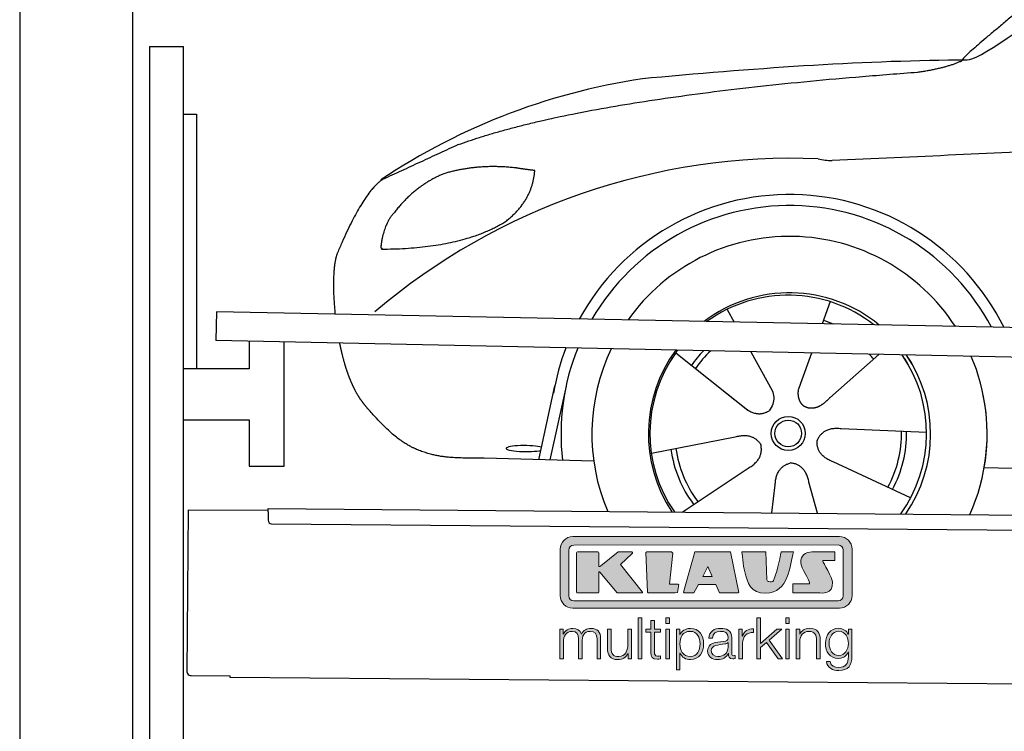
# Model space of a CAD drawing. Header units: millimetres. Extents: x -411 to 6777, y 0 to 6577.
# Tile 2 of 6: x 0 to 1744, y 4049 to 5310. Entities that reach past the tile are written whole.
import ezdxf

# ---------------------------------------------------------------- set-up
doc = ezdxf.new("R2010")
doc.units = ezdxf.units.MM
for name, color, linetype, lineweight in [('car', 10, 'Continuous', 25), ('Gebäude', 7, 'Continuous', 25), ('Logo', 7, 'Continuous', 25), ('Plattform', 7, 'Continuous', 25), ('Ständer hinten', 7, 'Continuous', 25)]:
    doc.layers.add(name, color=color, linetype=linetype, lineweight=lineweight)

# ---------------------------------------------------------------- blocks, each defined once
blk = doc.blocks.new('Car')
at = {"layer": 'car'}
for p, q in [((1391, 4823), (1377.1, 4783.4)), ((1208.8, 4807.6), (1221.6, 4785.1)), ((1118.5, 4729.5), (1238.1, 4636.6)), ((1251.2, 4732.9), (1289.7, 4664.6)), ((1358.9, 4731.6), (1339.9, 4677.7)), ((1478, 4730.2), (1391.9, 4652.7)), ((1339.9, 4677.7), (1336.2, 4667.3)), ((878, 4538.2), (905.2, 4669.2)), ((924.8, 4668.9), (897.5, 4537.9)), ((1200.6, 4665.7), (1247.2, 4629.5)), ((1564, 4592.7), (1412.7, 4597.7)), ((1076.9, 4551.5), (1225.2, 4581.8)), ((975, 4536.5), (780.7, 4540)), ((1536.8, 4476.5), (1399, 4539.2)), ((1132.3, 4447.8), (1248.5, 4526.5)), ((1666.6, 4531.7), (3715.6, 4497)), ((1372.2, 4447.9), (1356.5, 4502.5)), ((1291, 4447.8), (1296.7, 4497.4))]:
    blk.add_line(p, q, dxfattribs=at)
for radius in [30.1, 23.6]:
    blk.add_circle((1319, 4588.8), radius, dxfattribs=at)
for centre, radius, start, end in [((1228.1, 4105.6), 1122.3, 98.0395, 124.4377), ((1332.7, 3935.2), 1141.2, 88.2487, 130.916), ((1394, 5190.3), 117.4, 256.9855, 269.1884), ((1321.2, 4587.9), 424.2, 26.9197, 151.8432), ((1321.2, 4587.9), 404.6, 28.3768, 150.3862), ((1321.2, 4587.9), 350, 33.4585, 145.3045), ((1321.2, 4587.9), 250, 51.0494, 127.7135), ((1319, 4588.8), 245, 52.2371, 126.5259), ((1319, 4588.8), 209.6, 68.0621, 73.3995), ((1321.2, 4587.9), 424.2, 159.4632, 170.7471), ((1321.2, 4587.9), 404.6, 158.4572, 187.1619), ((1321.2, 4587.9), 350, 155.0104, 203.6179), ((1321.2, 4587.9), 350, 155.0104, 157.8717), ((1321.2, 4587.9), 250, 144.1237, 214.1037), ((1319, 4588.8), 245, 144.9266, 215.1376), ((1321.2, 4587.9), 250, 144.1237, 148.496), ((1319, 4588.8), 245, 143.5289, 148.0172), ((1319, 4588.8), 209.6, 136.2024, 145.3995), ((1319, 4588.8), 200.6, 133.7482, 145.5463), ((1319, 4588.8), 200.6, 41.6402, 44.9032), ((1319, 4588.8), 245, 30.7457, 35.1225), ((1319, 4588.8), 245, 324.9119, 35.1225), ((1321.2, 4587.9), 250, 30.267, 34.5277), ((1321.2, 4587.9), 250, 325.9458, 34.5277), ((1321.2, 4587.9), 350, 350.7505, 23.641), ((1321.2, 4587.9), 350, 336.4317, 11.924), ((1319, 4588.8), 200.6, 332.1152, 1.5463), ((1319, 4588.8), 209.6, 332.262, 1.3995), ((1319, 4588.8), 209.6, 188.262, 217.3995), ((1319, 4588.8), 200.6, 188.1152, 217.5463)]:
    blk.add_arc(centre, radius, start, end, dxfattribs=at)
blk.add_ellipse((853.3, 4557.6), major_axis=(33.6, 0), ratio=0.157274, start_param=0.513473, end_param=5.704241, dxfattribs=at)
for points, degree in [([(1630, 5253.6), (1665.7, 5250.2), (1965.7, 5501.8), (2143.2, 5612.4)], 3), ([(1926, 5507.4), (1845.5, 5446.2), (1743.9, 5361.8), (1615.5, 5255.4), (1621.4, 5253.5)], 4), ([(1071.1, 5216.9), (1267.2, 5236.7), (1452.3, 5251.4), (1630, 5253.6)], 3), ([(1542.4, 5231), (1595.4, 5239.3), (1621.2, 5252.5)], 2), ([(730, 5095.1), (965.8, 5183.8), (1542.4, 5231)], 2), ([(4701, 5187), (3824.4, 5207.4), (1392.3, 5072.9)], 2), ([(730, 5095.1), (596.3, 5031.9)], 1), ([(833.3, 5054.7), (765.6, 5061.8), (706.4, 5043.8)], 2), ([(706.4, 5043.8), (654.3, 5022.6), (616.7, 4972.3)], 2), ([(817, 4961.1), (862.7, 4998.5), (865.9, 5050.4)], 2), ([(865.9, 5050.4), (848.1, 5052.3), (833.3, 5054.7)], 2), ([(596.3, 5031.9), (561.9, 5008.8), (517.8, 4901.3)], 2), ([(616.7, 4972.3), (598.6, 4952.3), (594.3, 4911)], 2), ([(595.6, 4908.7), (740.3, 4910.6), (817, 4961.1)], 2), ([(517.8, 4901.3), (511.5, 4885.4), (509.7, 4856.9), (511, 4824.6), (514.7, 4792.7)], 4), ([(594.3, 4911), (597.6, 4910.9), (595.6, 4908.7)], 2), ([(1238.1, 4636.6), (1261.6, 4614.9), (1284.7, 4628.4)], 2), ([(1412.7, 4597.7), (1380.9, 4601.4), (1370.1, 4576.8)], 2), ([(1225.2, 4581.8), (1255.9, 4590.8), (1270.7, 4568.4)], 2), ([(1248.5, 4526.5), (1276.4, 4542.2), (1270.7, 4568.4)], 2), ([(1399, 4539.2), (1368.9, 4550), (1370.1, 4576.8)], 2), ([(1296.7, 4497.4), (1297.6, 4529.4), (1323.5, 4536.5)], 2), ([(1356.5, 4502.5), (1350.2, 4533.8), (1323.5, 4536.5)], 2)]:
    blk.add_open_spline(points, degree=degree, dxfattribs=at)
for points, degree, knots in [([(522.9, 4741.4), (523.8, 4737.2), (524.8, 4733), (525.7, 4728.9), (526.7, 4724.8), (530.4, 4710), (534.5, 4696.4), (539, 4684), (544, 4672.7)], 4, [0.4914944, 0.4914944, 0.4914944, 0.4914944, 0.4914944, 0.5422469, 0.5422469, 0.5422469, 0.5422469, 0.728655, 0.728655, 0.728655, 0.728655, 0.728655]), ([(543.6, 4673.4), (545.1, 4670.2), (546.5, 4667.1), (547.9, 4664.2), (549.4, 4661.3), (555.1, 4650.2), (561.2, 4640.9), (567.5, 4633), (574.1, 4625.6)], 4, [0.7288005, 0.7288005, 0.7288005, 0.7288005, 0.7288005, 0.7843928, 0.7843928, 0.7843928, 0.7843928, 1, 1, 1, 1, 1]), ([(1289.7, 4664.6), (1291.4, 4660.5), (1292.4, 4656.6), (1292.7, 4652.7), (1293.4, 4644.1), (1290.8, 4636), (1284.7, 4628.4)], 3, [0.2167758, 0.2167758, 0.2167758, 0.2167758, 0.4600873, 0.4600873, 0.4600873, 1, 1, 1, 1]), ([(1336.2, 4667.3), (1335.6, 4664.2), (1335.4, 4661.2), (1335.5, 4658.2), (1335.9, 4655.4), (1336.7, 4649.7), (1338.7, 4644.3), (1342.3, 4639.8), (1347.3, 4636.9)], 4, [0.3191838, 0.3191838, 0.3191838, 0.3191838, 0.3191838, 0.5438253, 0.5438253, 0.5438253, 0.5438253, 1, 1, 1, 1, 1]), ([(1391.9, 4652.7), (1391.9, 4652.7), (1391.9, 4652.7), (1391.9, 4652.7), (1391.9, 4652.7), (1382.9, 4642.9), (1372.3, 4632.8), (1358.1, 4630.3), (1347.3, 4636.9)], 4, [-0.000003, -0.000003, -0.000003, -0.000003, -0.000003, 0, 0, 0, 0, 1, 1, 1, 1, 1]), ([(780.7, 4540), (756.1, 4540.4), (700.4, 4536.3), (664.3, 4549.9), (620.4, 4574.6), (574.1, 4625.6)], 4, [0, 0, 0, 0, 0, 0.597866, 1, 1, 1, 1, 1])]:
    blk.add_open_spline(points, degree=degree, knots=knots, dxfattribs=at)
blk = doc.blocks.new('KLAUS')
at = {"layer": 'Logo'}
h = blk.add_hatch(color=8, dxfattribs=at)
h.dxf.hatch_style = 2
edge = h.paths.add_edge_path()
edge.add_spline(control_points=[(3.6, 29.09), (2.88, 29.09), (2.3, 28.51), (2.3, 27.8), (2.3, 27.8), (2.3, 16.11), (2.3, 16.11), (2.3, 15.39), (2.88, 14.81), (3.6, 14.81), (3.6, 14.81), (71.16, 14.81), (71.16, 14.81), (71.88, 14.81), (72.46, 15.39), (72.46, 16.11), (72.46, 16.11), (72.46, 27.8), (72.46, 27.8), (72.46, 28.51), (71.88, 29.09), (71.16, 29.09), (71.16, 29.09), (3.6, 29.09), (3.6, 29.09), (3.6, 29.09), (3.6, 29.09), (3.6, 29.09)], knot_values=[0, 0, 0, 0, 1, 1, 1, 2, 2, 2, 3, 3, 3, 4, 4, 4, 5, 5, 5, 6, 6, 6, 7, 7, 7, 8, 8, 8, 9, 9, 9, 9], degree=3, periodic=0)
edge = h.paths.add_edge_path()
edge.add_spline(control_points=[(3.35, 31.23), (3.35, 31.23), (71.47, 31.23), (71.47, 31.23), (73.26, 31.23), (74.71, 29.77), (74.71, 27.99), (74.71, 27.99), (74.71, 16.17), (74.71, 16.17), (74.71, 14.38), (73.26, 12.93), (71.47, 12.93), (71.47, 12.93), (3.35, 12.93), (3.35, 12.93), (1.56, 12.93), (0.11, 14.38), (0.11, 16.17), (0.11, 16.17), (0.11, 27.99), (0.11, 27.99), (0.11, 29.77), (1.56, 31.23), (3.35, 31.23), (3.35, 31.23), (3.35, 31.23), (3.35, 31.23)], knot_values=[0, 0, 0, 0, 1, 1, 1, 2, 2, 2, 3, 3, 3, 4, 4, 4, 5, 5, 5, 6, 6, 6, 7, 7, 7, 8, 8, 8, 9, 9, 9, 9], degree=3, periodic=0)
h = blk.add_hatch(color=8, dxfattribs=at)
h.dxf.hatch_style = 2
edge = h.paths.add_edge_path()
edge.add_spline(control_points=[(4.5, 27.33), (4.5, 27.33), (9.7, 27.33), (9.7, 27.33), (9.84, 27.33), (9.96, 27.22), (9.96, 27.08), (9.96, 27.08), (9.96, 23.69), (9.96, 23.69), (9.96, 23.69), (9.94, 23.64), (10.04, 23.59), (10.14, 23.53), (10.2, 23.57), (10.2, 23.57), (10.2, 23.57), (10.51, 23.75), (10.51, 23.75), (10.51, 23.75), (14.94, 27.33), (14.94, 27.33), (14.94, 27.33), (18.41, 27.33), (18.41, 27.33), (18.41, 27.33), (18.49, 27.33), (18.56, 27.2), (18.65, 27.04), (18.53, 26.91), (18.53, 26.91), (18.53, 26.91), (15.49, 24.11), (15.49, 24.11), (15.49, 24.11), (21.14, 17.06), (21.14, 17.06), (21.14, 17.06), (21.13, 16.91), (21.13, 16.91), (21.08, 16.84), (20.99, 16.82), (20.99, 16.82), (20.99, 16.82), (14.7, 16.82), (14.7, 16.82), (14.7, 16.82), (10.26, 22.17), (10.26, 22.17), (10.26, 22.17), (10.19, 22.24), (10.08, 22.21), (9.97, 22.18), (9.96, 22.11), (9.96, 22.11), (9.96, 22.11), (9.96, 17.08), (9.96, 17.08), (9.96, 16.94), (9.84, 16.82), (9.7, 16.82), (9.7, 16.82), (4.5, 16.82), (4.5, 16.82), (4.36, 16.82), (4.25, 16.94), (4.25, 17.08), (4.25, 17.08), (4.25, 27.08), (4.25, 27.08), (4.25, 27.22), (4.36, 27.33), (4.5, 27.33), (4.5, 27.33), (4.5, 27.33), (4.5, 27.33)], knot_values=[0, 0, 0, 0, 1, 1, 1, 2, 2, 2, 3, 3, 3, 4, 4, 4, 5, 5, 5, 6, 6, 6, 7, 7, 7, 8, 8, 8, 9, 9, 9, 10, 10, 10, 11, 11, 11, 12, 12, 12, 13, 13, 13, 14, 14, 14, 15, 15, 15, 16, 16, 16, 17, 17, 17, 18, 18, 18, 19, 19, 19, 20, 20, 20, 21, 21, 21, 22, 22, 22, 23, 23, 23, 24, 24, 24, 25, 25, 25, 25], degree=3, periodic=0)
h = blk.add_hatch(color=8, dxfattribs=at)
h.dxf.hatch_style = 2
h.paths.add_polyline_path([(22.42, 17.06), (21.97, 27.15), (22.24, 27.33), (28.55, 27.33), (28.86, 26.97), (28.01, 19.08), (30.26, 19.07), (30.44, 18.95), (30.08, 16.95), (29.49, 16.82), (22.6, 16.82)])
h = blk.add_hatch(color=8, dxfattribs=at)
h.paths.add_polyline_path([(36.52, 21.01), (38.93, 21.01), (37.87, 23.57)])
h.paths.add_polyline_path([(34.52, 27.33), (43.65, 27.33), (45.76, 16.94), (45.57, 16.82), (40.83, 16.82), (39.89, 18.95), (35.42, 18.95), (34.27, 16.82), (31.78, 16.82), (31.66, 17)])
h = blk.add_hatch(color=8, dxfattribs=at)
h.dxf.hatch_style = 2
edge = h.paths.add_edge_path()
edge.add_spline(control_points=[(52.69, 27.32), (52.69, 27.32), (52.88, 20.14), (52.88, 20.14), (53.01, 19.89), (53.2, 19.77), (53.43, 19.71), (53.91, 19.59), (54.43, 19.57), (54.64, 20.03), (55.23, 21.34), (56.27, 25.45), (56.6, 27.33), (56.6, 27.33), (59.77, 27.33), (59.77, 27.33), (58.77, 23.9), (58.56, 16.82), (52.63, 16.76), (48.72, 16.72), (48.01, 19.35), (47.27, 22.24), (46.89, 23.68), (46.54, 27.33), (46.54, 27.33), (46.54, 27.33), (52.69, 27.32), (52.69, 27.32), (52.69, 27.32), (52.69, 27.32), (52.69, 27.32)], knot_values=[0, 0, 0, 0, 1, 1, 1, 2, 2, 2, 3, 3, 3, 4, 4, 4, 5, 5, 5, 6, 6, 6, 7, 7, 7, 8, 8, 8, 9, 9, 9, 10, 10, 10, 10], degree=3, periodic=0)
h = blk.add_hatch(color=8, dxfattribs=at)
h.dxf.hatch_style = 2
edge = h.paths.add_edge_path()
edge.add_spline(control_points=[(64.46, 27.33), (64.46, 27.33), (70.31, 27.33), (70.31, 27.33), (70.31, 26.52), (70.31, 26.02), (70.31, 25.12), (70.31, 25.12), (67.3, 25.12), (67.3, 25.12), (67.24, 25.04), (67.25, 25.11), (67.25, 24.91), (67.25, 24.88), (69.73, 20.38), (69.73, 19.57), (69.73, 16.4), (67.22, 16.81), (65.9, 16.82), (65.9, 16.82), (59.59, 16.82), (59.59, 16.82), (59.59, 17.76), (59.59, 18.23), (59.59, 19.14), (59.59, 19.14), (63.75, 19.14), (63.75, 19.14), (63.82, 19.22), (63.81, 19.11), (63.81, 19.31), (63.81, 20.32), (61.58, 23.06), (61.58, 24.63), (61.58, 26.33), (62.83, 27.34), (64.46, 27.33), (64.46, 27.33), (64.46, 27.33), (64.46, 27.33)], knot_values=[0, 0, 0, 0, 1, 1, 1, 2, 2, 2, 3, 3, 3, 4, 4, 4, 5, 5, 5, 6, 6, 6, 7, 7, 7, 8, 8, 8, 9, 9, 9, 10, 10, 10, 11, 11, 11, 12, 12, 12, 13, 13, 13, 13], degree=3, periodic=0)
h = blk.add_hatch(color=30, dxfattribs=at)
h.dxf.hatch_style = 2
h.paths.add_polyline_path([(20.07, 0), (20.99, 0), (20.99, 10.45), (20.07, 10.45)])
h = blk.add_hatch(color=30, dxfattribs=at)
h.paths.add_polyline_path([(27.1, 0), (28.03, 0), (28.03, 7.55), (27.1, 7.55)])
h.paths.add_polyline_path([(27.1, 8.98), (28.03, 8.98), (28.03, 10.45), (27.1, 10.45)])
h = blk.add_hatch(color=30, dxfattribs=at)
h.dxf.hatch_style = 2
h.paths.add_polyline_path([(50.4, 0), (51.32, 0), (51.32, 2.87), (52.82, 4.11), (55.8, 0), (56.96, 0), (53.52, 4.76), (56.74, 7.55), (55.51, 7.55), (51.32, 3.89), (51.32, 10.45), (50.4, 10.45)])
h = blk.add_hatch(color=30, dxfattribs=at)
h.paths.add_polyline_path([(57.74, 0), (58.66, 0), (58.66, 7.55), (57.74, 7.55)])
h.paths.add_polyline_path([(57.74, 8.98), (58.66, 8.98), (58.66, 10.45), (57.74, 10.45)])
h = blk.add_hatch(color=30, dxfattribs=at)
h.dxf.hatch_style = 2
edge = h.paths.add_edge_path()
edge.add_spline(control_points=[(0, 0), (0, 0), (0.92, 0), (0.92, 0), (0.92, 0), (0.92, 4.22), (0.92, 4.22), (0.94, 5.8), (1.58, 7), (3.18, 7), (4.35, 7), (4.77, 6.15), (4.76, 5.12), (4.76, 5.12), (4.76, 0), (4.76, 0), (4.76, 0), (5.68, 0), (5.68, 0), (5.68, 0), (5.68, 4.27), (5.68, 4.27), (5.68, 5.68), (6.14, 7), (7.73, 7), (9.05, 7), (9.52, 6.32), (9.52, 5.08), (9.52, 5.08), (9.52, 0), (9.52, 0), (9.52, 0), (10.44, 0), (10.44, 0), (10.44, 0), (10.44, 5.12), (10.44, 5.12), (10.44, 6.91), (9.59, 7.77), (7.94, 7.77), (6.94, 7.77), (5.99, 7.29), (5.54, 6.3), (5.26, 7.29), (4.36, 7.77), (3.37, 7.77), (2.17, 7.77), (1.38, 7.19), (0.89, 6.28), (0.89, 6.28), (0.85, 6.28), (0.85, 6.28), (0.85, 6.28), (0.85, 7.55), (0.85, 7.55), (0.85, 7.55), (0, 7.55), (0, 7.55), (0, 7.55), (0, 0), (0, 0), (0, 0), (0, 0), (0, 0)], knot_values=[0, 0, 0, 0, 1, 1, 1, 2, 2, 2, 3, 3, 3, 4, 4, 4, 5, 5, 5, 6, 6, 6, 7, 7, 7, 8, 8, 8, 9, 9, 9, 10, 10, 10, 11, 11, 11, 12, 12, 12, 13, 13, 13, 14, 14, 14, 15, 15, 15, 16, 16, 16, 17, 17, 17, 18, 18, 18, 19, 19, 19, 20, 20, 20, 21, 21, 21, 21], degree=3, periodic=0)
h = blk.add_hatch(color=30, dxfattribs=at)
h.dxf.hatch_style = 2
edge = h.paths.add_edge_path()
edge.add_spline(control_points=[(18.31, 7.55), (18.31, 7.55), (17.39, 7.55), (17.39, 7.55), (17.39, 7.55), (17.39, 3.59), (17.39, 3.59), (17.39, 2.05), (16.7, 0.56), (15.12, 0.56), (13.66, 0.56), (13.15, 1.27), (13.1, 2.64), (13.1, 2.64), (13.1, 7.55), (13.1, 7.55), (13.1, 7.55), (12.18, 7.55), (12.18, 7.55), (12.18, 7.55), (12.18, 2.65), (12.18, 2.65), (12.18, 0.89), (12.93, -0.22), (14.83, -0.22), (15.96, -0.22), (16.95, 0.35), (17.44, 1.36), (17.44, 1.36), (17.47, 1.36), (17.47, 1.36), (17.47, 1.36), (17.47, 0), (17.47, 0), (17.47, 0), (18.31, 0), (18.31, 0), (18.31, 0), (18.31, 7.55), (18.31, 7.55), (18.31, 7.55), (18.31, 7.55), (18.31, 7.55)], knot_values=[0, 0, 0, 0, 1, 1, 1, 2, 2, 2, 3, 3, 3, 4, 4, 4, 5, 5, 5, 6, 6, 6, 7, 7, 7, 8, 8, 8, 9, 9, 9, 10, 10, 10, 11, 11, 11, 12, 12, 12, 13, 13, 13, 14, 14, 14, 14], degree=3, periodic=0)
h = blk.add_hatch(color=30, dxfattribs=at)
h.dxf.hatch_style = 2
edge = h.paths.add_edge_path()
edge.add_spline(control_points=[(24.22, 9.82), (24.22, 9.82), (23.3, 9.82), (23.3, 9.82), (23.3, 9.82), (23.3, 7.55), (23.3, 7.55), (23.3, 7.55), (21.98, 7.55), (21.98, 7.55), (21.98, 7.55), (21.98, 6.78), (21.98, 6.78), (21.98, 6.78), (23.3, 6.78), (23.3, 6.78), (23.3, 6.78), (23.3, 1.61), (23.3, 1.61), (23.28, 0.32), (23.71, -0.09), (24.94, -0.09), (25.22, -0.09), (25.48, -0.06), (25.76, -0.06), (25.76, -0.06), (25.76, 0.73), (25.76, 0.73), (25.5, 0.7), (25.23, 0.69), (24.97, 0.69), (24.31, 0.73), (24.22, 1.08), (24.22, 1.68), (24.22, 1.68), (24.22, 6.78), (24.22, 6.78), (24.22, 6.78), (25.76, 6.78), (25.76, 6.78), (25.76, 6.78), (25.76, 7.55), (25.76, 7.55), (25.76, 7.55), (24.22, 7.55), (24.22, 7.55), (24.22, 7.55), (24.22, 9.82), (24.22, 9.82), (24.22, 9.82), (24.22, 9.82), (24.22, 9.82)], knot_values=[0, 0, 0, 0, 1, 1, 1, 2, 2, 2, 3, 3, 3, 4, 4, 4, 5, 5, 5, 6, 6, 6, 7, 7, 7, 8, 8, 8, 9, 9, 9, 10, 10, 10, 11, 11, 11, 12, 12, 12, 13, 13, 13, 14, 14, 14, 15, 15, 15, 16, 16, 16, 17, 17, 17, 17], degree=3, periodic=0)
h = blk.add_hatch(color=30, dxfattribs=at)
edge = h.paths.add_edge_path()
edge.add_spline(control_points=[(35.84, 3.78), (35.84, 2.21), (35.12, 0.56), (33.37, 0.56), (31.4, 0.56), (30.72, 2.21), (30.72, 3.78), (30.72, 5.49), (31.33, 7), (33.37, 7), (35.12, 7), (35.84, 5.34), (35.84, 3.78), (35.84, 3.78), (35.84, 3.78), (35.84, 3.78)], knot_values=[0, 0, 0, 0, 1, 1, 1, 2, 2, 2, 3, 3, 3, 4, 4, 4, 5, 5, 5, 5], degree=3, periodic=0)
edge = h.paths.add_edge_path()
edge.add_spline(control_points=[(29.79, -2.8), (29.79, -2.8), (30.72, -2.8), (30.72, -2.8), (30.72, -2.8), (30.72, 1.43), (30.72, 1.43), (30.72, 1.43), (30.74, 1.43), (30.74, 1.43), (31.14, 0.35), (32.24, -0.22), (33.37, -0.22), (35.66, -0.22), (36.76, 1.64), (36.76, 3.78), (36.76, 5.91), (35.66, 7.77), (33.37, 7.77), (32.15, 7.77), (31.1, 7.14), (30.67, 6.12), (30.67, 6.12), (30.64, 6.12), (30.64, 6.12), (30.64, 6.12), (30.64, 7.55), (30.64, 7.55), (30.64, 7.55), (29.79, 7.55), (29.79, 7.55), (29.79, 7.55), (29.79, -2.8), (29.79, -2.8), (29.79, -2.8), (29.79, -2.8), (29.79, -2.8)], knot_values=[0, 0, 0, 0, 1, 1, 1, 2, 2, 2, 3, 3, 3, 4, 4, 4, 5, 5, 5, 6, 6, 6, 7, 7, 7, 8, 8, 8, 9, 9, 9, 10, 10, 10, 11, 11, 11, 12, 12, 12, 12], degree=3, periodic=0)
h = blk.add_hatch(color=30, dxfattribs=at)
edge = h.paths.add_edge_path()
edge.add_spline(control_points=[(43.03, 2.93), (43.04, 1.45), (41.8, 0.56), (40.39, 0.56), (39.53, 0.56), (38.71, 1.13), (38.71, 2.05), (38.71, 3.53), (40.66, 3.51), (42.22, 3.79), (42.47, 3.84), (42.88, 3.91), (43, 4.13), (43, 4.13), (43.03, 4.13), (43.03, 4.13), (43.03, 4.13), (43.03, 2.93), (43.03, 2.93), (43.03, 2.93), (43.03, 2.93), (43.03, 2.93)], knot_values=[0, 0, 0, 0, 1, 1, 1, 2, 2, 2, 3, 3, 3, 4, 4, 4, 5, 5, 5, 6, 6, 6, 7, 7, 7, 7], degree=3, periodic=0)
edge = h.paths.add_edge_path()
edge.add_spline(control_points=[(39.03, 5.24), (39.06, 6.47), (39.91, 7), (41.05, 7), (42.14, 7), (43.03, 6.69), (43.03, 5.45), (43.03, 4.61), (42.6, 4.51), (41.84, 4.42), (39.85, 4.19), (37.79, 4.11), (37.79, 1.99), (37.79, 0.47), (38.93, -0.22), (40.32, -0.22), (41.77, -0.22), (42.43, 0.34), (43.07, 1.32), (43.07, 1.32), (43.1, 1.32), (43.1, 1.32), (43.1, 0.53), (43.25, 0), (44.19, 0), (44.43, 0), (44.58, 0.01), (44.79, 0.06), (44.79, 0.06), (44.79, 0.83), (44.79, 0.83), (44.71, 0.81), (44.6, 0.78), (44.49, 0.78), (44.13, 0.78), (43.95, 0.98), (43.95, 1.33), (43.95, 1.33), (43.95, 5.34), (43.95, 5.34), (43.95, 7.36), (42.5, 7.77), (41.17, 7.77), (39.44, 7.77), (38.2, 7.01), (38.11, 5.24), (38.11, 5.24), (39.03, 5.24), (39.03, 5.24), (39.03, 5.24), (39.03, 5.24), (39.03, 5.24)], knot_values=[0, 0, 0, 0, 1, 1, 1, 2, 2, 2, 3, 3, 3, 4, 4, 4, 5, 5, 5, 6, 6, 6, 7, 7, 7, 8, 8, 8, 9, 9, 9, 10, 10, 10, 11, 11, 11, 12, 12, 12, 13, 13, 13, 14, 14, 14, 15, 15, 15, 16, 16, 16, 17, 17, 17, 17], degree=3, periodic=0)
h = blk.add_hatch(color=30, dxfattribs=at)
h.dxf.hatch_style = 2
edge = h.paths.add_edge_path()
edge.add_spline(control_points=[(45.79, 0), (45.79, 0), (46.71, 0), (46.71, 0), (46.71, 0), (46.71, 4.03), (46.71, 4.03), (46.71, 5.59), (47.85, 6.82), (49.52, 6.73), (49.52, 6.73), (49.52, 7.66), (49.52, 7.66), (48.16, 7.72), (47.14, 7), (46.67, 5.78), (46.67, 5.78), (46.64, 5.78), (46.64, 5.78), (46.64, 5.78), (46.64, 7.55), (46.64, 7.55), (46.64, 7.55), (45.79, 7.55), (45.79, 7.55), (45.79, 7.55), (45.79, 0), (45.79, 0), (45.79, 0), (45.79, 0), (45.79, 0)], knot_values=[0, 0, 0, 0, 1, 1, 1, 2, 2, 2, 3, 3, 3, 4, 4, 4, 5, 5, 5, 6, 6, 6, 7, 7, 7, 8, 8, 8, 9, 9, 9, 10, 10, 10, 10], degree=3, periodic=0)
h = blk.add_hatch(color=30, dxfattribs=at)
h.dxf.hatch_style = 2
edge = h.paths.add_edge_path()
edge.add_spline(control_points=[(60.41, 0), (60.41, 0), (61.33, 0), (61.33, 0), (61.33, 0), (61.33, 4.41), (61.33, 4.41), (61.36, 5.89), (62.24, 7), (63.7, 7), (65.2, 7), (65.62, 6.02), (65.62, 4.71), (65.62, 4.71), (65.62, 0), (65.62, 0), (65.62, 0), (66.54, 0), (66.54, 0), (66.54, 0), (66.54, 4.86), (66.54, 4.86), (66.54, 6.66), (65.9, 7.77), (63.78, 7.77), (62.71, 7.77), (61.7, 7.16), (61.36, 6.25), (61.36, 6.25), (61.33, 6.25), (61.33, 6.25), (61.33, 6.25), (61.33, 7.55), (61.33, 7.55), (61.33, 7.55), (60.41, 7.55), (60.41, 7.55), (60.41, 7.55), (60.41, 0), (60.41, 0), (60.41, 0), (60.41, 0), (60.41, 0)], knot_values=[0, 0, 0, 0, 1, 1, 1, 2, 2, 2, 3, 3, 3, 4, 4, 4, 5, 5, 5, 6, 6, 6, 7, 7, 7, 8, 8, 8, 9, 9, 9, 10, 10, 10, 11, 11, 11, 12, 12, 12, 13, 13, 13, 14, 14, 14, 14], degree=3, periodic=0)
h = blk.add_hatch(color=30, dxfattribs=at)
edge = h.paths.add_edge_path()
edge.add_spline(control_points=[(71.32, 0.86), (69.62, 0.86), (68.83, 2.34), (68.83, 3.86), (68.83, 5.43), (69.56, 7), (71.32, 7), (73.06, 7), (73.75, 5.34), (73.75, 3.86), (73.75, 2.33), (72.91, 0.86), (71.32, 0.86), (71.32, 0.86), (71.32, 0.86), (71.32, 0.86)], knot_values=[0, 0, 0, 0, 1, 1, 1, 2, 2, 2, 3, 3, 3, 4, 4, 4, 5, 5, 5, 5], degree=3, periodic=0)
edge = h.paths.add_edge_path()
edge.add_spline(control_points=[(74.67, 7.55), (74.67, 7.55), (73.75, 7.55), (73.75, 7.55), (73.75, 7.55), (73.75, 6.25), (73.75, 6.25), (73.75, 6.25), (73.72, 6.25), (73.72, 6.25), (73.35, 7.09), (72.41, 7.77), (71.32, 7.77), (69.13, 7.77), (67.9, 6.05), (67.9, 3.97), (67.9, 1.82), (68.9, 0.09), (71.32, 0.09), (72.4, 0.09), (73.29, 0.72), (73.72, 1.64), (73.72, 1.64), (73.75, 1.64), (73.75, 1.64), (73.75, 1.64), (73.75, 0.61), (73.75, 0.61), (73.75, -1.23), (73.01, -2.24), (71.32, -2.24), (70.29, -2.24), (69.31, -1.85), (69.1, -0.73), (69.1, -0.73), (68.18, -0.73), (68.18, -0.73), (68.31, -2.34), (69.81, -3.02), (71.32, -3.02), (73.79, -3.02), (74.65, -1.64), (74.67, 0.61), (74.67, 0.61), (74.67, 7.55), (74.67, 7.55), (74.67, 7.55), (74.67, 7.55), (74.67, 7.55)], knot_values=[0, 0, 0, 0, 1, 1, 1, 2, 2, 2, 3, 3, 3, 4, 4, 4, 5, 5, 5, 6, 6, 6, 7, 7, 7, 8, 8, 8, 9, 9, 9, 10, 10, 10, 11, 11, 11, 12, 12, 12, 13, 13, 13, 14, 14, 14, 15, 15, 15, 16, 16, 16, 16], degree=3, periodic=0)
at = {"layer": 'Logo', "lineweight": 0}
for points in [[(22.42, 17.06), (21.97, 27.15), (22.24, 27.33), (28.55, 27.33), (28.86, 26.97), (28.01, 19.08), (30.26, 19.07), (30.44, 18.95), (30.08, 16.95), (29.49, 16.82), (22.6, 16.82), (22.42, 17.06), (22.42, 17.06)], [(34.52, 27.33), (43.65, 27.33), (45.76, 16.94), (45.57, 16.82), (40.83, 16.82), (39.89, 18.95), (35.42, 18.95), (34.27, 16.82), (31.78, 16.82), (31.66, 17), (34.52, 27.33), (34.52, 27.33)], [(36.52, 21.01), (38.93, 21.01), (37.87, 23.57), (36.52, 21.01), (36.52, 21.01)], [(20.07, 0), (20.99, 0), (20.99, 10.45), (20.07, 10.45), (20.07, 0), (20.07, 0)], [(27.1, 8.98), (28.03, 8.98), (28.03, 10.45), (27.1, 10.45), (27.1, 8.98), (27.1, 8.98)], [(50.4, 0), (51.32, 0), (51.32, 2.87), (52.82, 4.11), (55.8, 0), (56.96, 0), (53.52, 4.76), (56.74, 7.55), (55.51, 7.55), (51.32, 3.89), (51.32, 10.45), (50.4, 10.45), (50.4, 0), (50.4, 0)], [(57.74, 8.98), (58.66, 8.98), (58.66, 10.45), (57.74, 10.45), (57.74, 8.98), (57.74, 8.98)], [(27.1, 0), (28.03, 0), (28.03, 7.55), (27.1, 7.55), (27.1, 0), (27.1, 0)], [(57.74, 0), (58.66, 0), (58.66, 7.55), (57.74, 7.55), (57.74, 0), (57.74, 0)]]:
    blk.add_lwpolyline(points, dxfattribs=at)
for points, knots in [([(3.35, 31.23), (3.35, 31.23), (71.47, 31.23), (71.47, 31.23), (73.26, 31.23), (74.71, 29.77), (74.71, 27.99), (74.71, 27.99), (74.71, 16.17), (74.71, 16.17), (74.71, 14.38), (73.26, 12.93), (71.47, 12.93), (71.47, 12.93), (3.35, 12.93), (3.35, 12.93), (1.56, 12.93), (0.11, 14.38), (0.11, 16.17), (0.11, 16.17), (0.11, 27.99), (0.11, 27.99), (0.11, 29.77), (1.56, 31.23), (3.35, 31.23), (3.35, 31.23), (3.35, 31.23), (3.35, 31.23)], [0, 0, 0, 0, 1, 1, 1, 2, 2, 2, 3, 3, 3, 4, 4, 4, 5, 5, 5, 6, 6, 6, 7, 7, 7, 8, 8, 8, 9, 9, 9, 9]), ([(3.6, 29.09), (2.88, 29.09), (2.3, 28.51), (2.3, 27.8), (2.3, 27.8), (2.3, 16.11), (2.3, 16.11), (2.3, 15.39), (2.88, 14.81), (3.6, 14.81), (3.6, 14.81), (71.16, 14.81), (71.16, 14.81), (71.88, 14.81), (72.46, 15.39), (72.46, 16.11), (72.46, 16.11), (72.46, 27.8), (72.46, 27.8), (72.46, 28.51), (71.88, 29.09), (71.16, 29.09), (71.16, 29.09), (3.6, 29.09), (3.6, 29.09), (3.6, 29.09), (3.6, 29.09), (3.6, 29.09)], [0, 0, 0, 0, 1, 1, 1, 2, 2, 2, 3, 3, 3, 4, 4, 4, 5, 5, 5, 6, 6, 6, 7, 7, 7, 8, 8, 8, 9, 9, 9, 9]), ([(4.5, 27.33), (4.5, 27.33), (9.7, 27.33), (9.7, 27.33), (9.84, 27.33), (9.96, 27.22), (9.96, 27.08), (9.96, 27.08), (9.96, 23.69), (9.96, 23.69), (9.96, 23.69), (9.94, 23.64), (10.04, 23.59), (10.14, 23.53), (10.2, 23.57), (10.2, 23.57), (10.2, 23.57), (10.51, 23.75), (10.51, 23.75), (10.51, 23.75), (14.94, 27.33), (14.94, 27.33), (14.94, 27.33), (18.41, 27.33), (18.41, 27.33), (18.41, 27.33), (18.49, 27.33), (18.56, 27.2), (18.65, 27.04), (18.53, 26.91), (18.53, 26.91), (18.53, 26.91), (15.49, 24.11), (15.49, 24.11), (15.49, 24.11), (21.14, 17.06), (21.14, 17.06), (21.14, 17.06), (21.13, 16.91), (21.13, 16.91), (21.08, 16.84), (20.99, 16.82), (20.99, 16.82), (20.99, 16.82), (14.7, 16.82), (14.7, 16.82), (14.7, 16.82), (10.26, 22.17), (10.26, 22.17), (10.26, 22.17), (10.19, 22.24), (10.08, 22.21), (9.97, 22.18), (9.96, 22.11), (9.96, 22.11), (9.96, 22.11), (9.96, 17.08), (9.96, 17.08), (9.96, 16.94), (9.84, 16.82), (9.7, 16.82), (9.7, 16.82), (4.5, 16.82), (4.5, 16.82), (4.36, 16.82), (4.25, 16.94), (4.25, 17.08), (4.25, 17.08), (4.25, 27.08), (4.25, 27.08), (4.25, 27.22), (4.36, 27.33), (4.5, 27.33), (4.5, 27.33), (4.5, 27.33), (4.5, 27.33)], [0, 0, 0, 0, 1, 1, 1, 2, 2, 2, 3, 3, 3, 4, 4, 4, 5, 5, 5, 6, 6, 6, 7, 7, 7, 8, 8, 8, 9, 9, 9, 10, 10, 10, 11, 11, 11, 12, 12, 12, 13, 13, 13, 14, 14, 14, 15, 15, 15, 16, 16, 16, 17, 17, 17, 18, 18, 18, 19, 19, 19, 20, 20, 20, 21, 21, 21, 22, 22, 22, 23, 23, 23, 24, 24, 24, 25, 25, 25, 25]), ([(52.69, 27.32), (52.69, 27.32), (52.88, 20.14), (52.88, 20.14), (53.01, 19.89), (53.2, 19.77), (53.43, 19.71), (53.91, 19.59), (54.43, 19.57), (54.64, 20.03), (55.23, 21.34), (56.27, 25.45), (56.6, 27.33), (56.6, 27.33), (59.77, 27.33), (59.77, 27.33), (58.77, 23.9), (58.56, 16.82), (52.63, 16.76), (48.72, 16.72), (48.01, 19.35), (47.27, 22.24), (46.89, 23.68), (46.54, 27.33), (46.54, 27.33), (46.54, 27.33), (52.69, 27.32), (52.69, 27.32), (52.69, 27.32), (52.69, 27.32), (52.69, 27.32)], [0, 0, 0, 0, 1, 1, 1, 2, 2, 2, 3, 3, 3, 4, 4, 4, 5, 5, 5, 6, 6, 6, 7, 7, 7, 8, 8, 8, 9, 9, 9, 10, 10, 10, 10]), ([(64.46, 27.33), (64.46, 27.33), (70.31, 27.33), (70.31, 27.33), (70.31, 26.52), (70.31, 26.02), (70.31, 25.12), (70.31, 25.12), (67.3, 25.12), (67.3, 25.12), (67.24, 25.04), (67.25, 25.11), (67.25, 24.91), (67.25, 24.88), (69.73, 20.38), (69.73, 19.57), (69.73, 16.4), (67.22, 16.81), (65.9, 16.82), (65.9, 16.82), (59.59, 16.82), (59.59, 16.82), (59.59, 17.76), (59.59, 18.23), (59.59, 19.14), (59.59, 19.14), (63.75, 19.14), (63.75, 19.14), (63.82, 19.22), (63.81, 19.11), (63.81, 19.31), (63.81, 20.32), (61.58, 23.06), (61.58, 24.63), (61.58, 26.33), (62.83, 27.34), (64.46, 27.33), (64.46, 27.33), (64.46, 27.33), (64.46, 27.33)], [0, 0, 0, 0, 1, 1, 1, 2, 2, 2, 3, 3, 3, 4, 4, 4, 5, 5, 5, 6, 6, 6, 7, 7, 7, 8, 8, 8, 9, 9, 9, 10, 10, 10, 11, 11, 11, 12, 12, 12, 13, 13, 13, 13]), ([(0, 0), (0, 0), (0.92, 0), (0.92, 0), (0.92, 0), (0.92, 4.22), (0.92, 4.22), (0.94, 5.8), (1.58, 7), (3.18, 7), (4.35, 7), (4.77, 6.15), (4.76, 5.12), (4.76, 5.12), (4.76, 0), (4.76, 0), (4.76, 0), (5.68, 0), (5.68, 0), (5.68, 0), (5.68, 4.27), (5.68, 4.27), (5.68, 5.68), (6.14, 7), (7.73, 7), (9.05, 7), (9.52, 6.32), (9.52, 5.08), (9.52, 5.08), (9.52, 0), (9.52, 0), (9.52, 0), (10.44, 0), (10.44, 0), (10.44, 0), (10.44, 5.12), (10.44, 5.12), (10.44, 6.91), (9.59, 7.77), (7.94, 7.77), (6.94, 7.77), (5.99, 7.29), (5.54, 6.3), (5.26, 7.29), (4.36, 7.77), (3.37, 7.77), (2.17, 7.77), (1.38, 7.19), (0.89, 6.28), (0.89, 6.28), (0.85, 6.28), (0.85, 6.28), (0.85, 6.28), (0.85, 7.55), (0.85, 7.55), (0.85, 7.55), (0, 7.55), (0, 7.55), (0, 7.55), (0, 0), (0, 0), (0, 0), (0, 0), (0, 0)], [0, 0, 0, 0, 1, 1, 1, 2, 2, 2, 3, 3, 3, 4, 4, 4, 5, 5, 5, 6, 6, 6, 7, 7, 7, 8, 8, 8, 9, 9, 9, 10, 10, 10, 11, 11, 11, 12, 12, 12, 13, 13, 13, 14, 14, 14, 15, 15, 15, 16, 16, 16, 17, 17, 17, 18, 18, 18, 19, 19, 19, 20, 20, 20, 21, 21, 21, 21]), ([(18.31, 7.55), (18.31, 7.55), (17.39, 7.55), (17.39, 7.55), (17.39, 7.55), (17.39, 3.59), (17.39, 3.59), (17.39, 2.05), (16.7, 0.56), (15.12, 0.56), (13.66, 0.56), (13.15, 1.27), (13.1, 2.64), (13.1, 2.64), (13.1, 7.55), (13.1, 7.55), (13.1, 7.55), (12.18, 7.55), (12.18, 7.55), (12.18, 7.55), (12.18, 2.65), (12.18, 2.65), (12.18, 0.89), (12.93, -0.22), (14.83, -0.22), (15.96, -0.22), (16.95, 0.35), (17.44, 1.36), (17.44, 1.36), (17.47, 1.36), (17.47, 1.36), (17.47, 1.36), (17.47, 0), (17.47, 0), (17.47, 0), (18.31, 0), (18.31, 0), (18.31, 0), (18.31, 7.55), (18.31, 7.55), (18.31, 7.55), (18.31, 7.55), (18.31, 7.55)], [0, 0, 0, 0, 1, 1, 1, 2, 2, 2, 3, 3, 3, 4, 4, 4, 5, 5, 5, 6, 6, 6, 7, 7, 7, 8, 8, 8, 9, 9, 9, 10, 10, 10, 11, 11, 11, 12, 12, 12, 13, 13, 13, 14, 14, 14, 14]), ([(24.22, 9.82), (24.22, 9.82), (23.3, 9.82), (23.3, 9.82), (23.3, 9.82), (23.3, 7.55), (23.3, 7.55), (23.3, 7.55), (21.98, 7.55), (21.98, 7.55), (21.98, 7.55), (21.98, 6.78), (21.98, 6.78), (21.98, 6.78), (23.3, 6.78), (23.3, 6.78), (23.3, 6.78), (23.3, 1.61), (23.3, 1.61), (23.28, 0.32), (23.71, -0.09), (24.94, -0.09), (25.22, -0.09), (25.48, -0.06), (25.76, -0.06), (25.76, -0.06), (25.76, 0.73), (25.76, 0.73), (25.5, 0.7), (25.23, 0.69), (24.97, 0.69), (24.31, 0.73), (24.22, 1.08), (24.22, 1.68), (24.22, 1.68), (24.22, 6.78), (24.22, 6.78), (24.22, 6.78), (25.76, 6.78), (25.76, 6.78), (25.76, 6.78), (25.76, 7.55), (25.76, 7.55), (25.76, 7.55), (24.22, 7.55), (24.22, 7.55), (24.22, 7.55), (24.22, 9.82), (24.22, 9.82), (24.22, 9.82), (24.22, 9.82), (24.22, 9.82)], [0, 0, 0, 0, 1, 1, 1, 2, 2, 2, 3, 3, 3, 4, 4, 4, 5, 5, 5, 6, 6, 6, 7, 7, 7, 8, 8, 8, 9, 9, 9, 10, 10, 10, 11, 11, 11, 12, 12, 12, 13, 13, 13, 14, 14, 14, 15, 15, 15, 16, 16, 16, 17, 17, 17, 17]), ([(29.79, -2.8), (29.79, -2.8), (30.72, -2.8), (30.72, -2.8), (30.72, -2.8), (30.72, 1.43), (30.72, 1.43), (30.72, 1.43), (30.74, 1.43), (30.74, 1.43), (31.14, 0.35), (32.24, -0.22), (33.37, -0.22), (35.66, -0.22), (36.76, 1.64), (36.76, 3.78), (36.76, 5.91), (35.66, 7.77), (33.37, 7.77), (32.15, 7.77), (31.1, 7.14), (30.67, 6.12), (30.67, 6.12), (30.64, 6.12), (30.64, 6.12), (30.64, 6.12), (30.64, 7.55), (30.64, 7.55), (30.64, 7.55), (29.79, 7.55), (29.79, 7.55), (29.79, 7.55), (29.79, -2.8), (29.79, -2.8), (29.79, -2.8), (29.79, -2.8), (29.79, -2.8)], [0, 0, 0, 0, 1, 1, 1, 2, 2, 2, 3, 3, 3, 4, 4, 4, 5, 5, 5, 6, 6, 6, 7, 7, 7, 8, 8, 8, 9, 9, 9, 10, 10, 10, 11, 11, 11, 12, 12, 12, 12]), ([(39.03, 5.24), (39.06, 6.47), (39.91, 7), (41.05, 7), (42.14, 7), (43.03, 6.69), (43.03, 5.45), (43.03, 4.61), (42.6, 4.51), (41.84, 4.42), (39.85, 4.19), (37.79, 4.11), (37.79, 1.99), (37.79, 0.47), (38.93, -0.22), (40.32, -0.22), (41.77, -0.22), (42.43, 0.34), (43.07, 1.32), (43.07, 1.32), (43.1, 1.32), (43.1, 1.32), (43.1, 0.53), (43.25, 0), (44.19, 0), (44.43, 0), (44.58, 0.01), (44.79, 0.06), (44.79, 0.06), (44.79, 0.83), (44.79, 0.83), (44.71, 0.81), (44.6, 0.78), (44.49, 0.78), (44.13, 0.78), (43.95, 0.98), (43.95, 1.33), (43.95, 1.33), (43.95, 5.34), (43.95, 5.34), (43.95, 7.36), (42.5, 7.77), (41.17, 7.77), (39.44, 7.77), (38.2, 7.01), (38.11, 5.24), (38.11, 5.24), (39.03, 5.24), (39.03, 5.24), (39.03, 5.24), (39.03, 5.24), (39.03, 5.24)], [0, 0, 0, 0, 1, 1, 1, 2, 2, 2, 3, 3, 3, 4, 4, 4, 5, 5, 5, 6, 6, 6, 7, 7, 7, 8, 8, 8, 9, 9, 9, 10, 10, 10, 11, 11, 11, 12, 12, 12, 13, 13, 13, 14, 14, 14, 15, 15, 15, 16, 16, 16, 17, 17, 17, 17]), ([(45.79, 0), (45.79, 0), (46.71, 0), (46.71, 0), (46.71, 0), (46.71, 4.03), (46.71, 4.03), (46.71, 5.59), (47.85, 6.82), (49.52, 6.73), (49.52, 6.73), (49.52, 7.66), (49.52, 7.66), (48.16, 7.72), (47.14, 7), (46.67, 5.78), (46.67, 5.78), (46.64, 5.78), (46.64, 5.78), (46.64, 5.78), (46.64, 7.55), (46.64, 7.55), (46.64, 7.55), (45.79, 7.55), (45.79, 7.55), (45.79, 7.55), (45.79, 0), (45.79, 0), (45.79, 0), (45.79, 0), (45.79, 0)], [0, 0, 0, 0, 1, 1, 1, 2, 2, 2, 3, 3, 3, 4, 4, 4, 5, 5, 5, 6, 6, 6, 7, 7, 7, 8, 8, 8, 9, 9, 9, 10, 10, 10, 10]), ([(60.41, 0), (60.41, 0), (61.33, 0), (61.33, 0), (61.33, 0), (61.33, 4.41), (61.33, 4.41), (61.36, 5.89), (62.24, 7), (63.7, 7), (65.2, 7), (65.62, 6.02), (65.62, 4.71), (65.62, 4.71), (65.62, 0), (65.62, 0), (65.62, 0), (66.54, 0), (66.54, 0), (66.54, 0), (66.54, 4.86), (66.54, 4.86), (66.54, 6.66), (65.9, 7.77), (63.78, 7.77), (62.71, 7.77), (61.7, 7.16), (61.36, 6.25), (61.36, 6.25), (61.33, 6.25), (61.33, 6.25), (61.33, 6.25), (61.33, 7.55), (61.33, 7.55), (61.33, 7.55), (60.41, 7.55), (60.41, 7.55), (60.41, 7.55), (60.41, 0), (60.41, 0), (60.41, 0), (60.41, 0), (60.41, 0)], [0, 0, 0, 0, 1, 1, 1, 2, 2, 2, 3, 3, 3, 4, 4, 4, 5, 5, 5, 6, 6, 6, 7, 7, 7, 8, 8, 8, 9, 9, 9, 10, 10, 10, 11, 11, 11, 12, 12, 12, 13, 13, 13, 14, 14, 14, 14]), ([(74.67, 7.55), (74.67, 7.55), (73.75, 7.55), (73.75, 7.55), (73.75, 7.55), (73.75, 6.25), (73.75, 6.25), (73.75, 6.25), (73.72, 6.25), (73.72, 6.25), (73.35, 7.09), (72.41, 7.77), (71.32, 7.77), (69.13, 7.77), (67.9, 6.05), (67.9, 3.97), (67.9, 1.82), (68.9, 0.09), (71.32, 0.09), (72.4, 0.09), (73.29, 0.72), (73.72, 1.64), (73.72, 1.64), (73.75, 1.64), (73.75, 1.64), (73.75, 1.64), (73.75, 0.61), (73.75, 0.61), (73.75, -1.23), (73.01, -2.24), (71.32, -2.24), (70.29, -2.24), (69.31, -1.85), (69.1, -0.73), (69.1, -0.73), (68.18, -0.73), (68.18, -0.73), (68.31, -2.34), (69.81, -3.02), (71.32, -3.02), (73.79, -3.02), (74.65, -1.64), (74.67, 0.61), (74.67, 0.61), (74.67, 7.55), (74.67, 7.55), (74.67, 7.55), (74.67, 7.55), (74.67, 7.55)], [0, 0, 0, 0, 1, 1, 1, 2, 2, 2, 3, 3, 3, 4, 4, 4, 5, 5, 5, 6, 6, 6, 7, 7, 7, 8, 8, 8, 9, 9, 9, 10, 10, 10, 11, 11, 11, 12, 12, 12, 13, 13, 13, 14, 14, 14, 15, 15, 15, 16, 16, 16, 16]), ([(35.84, 3.78), (35.84, 2.21), (35.12, 0.56), (33.37, 0.56), (31.4, 0.56), (30.72, 2.21), (30.72, 3.78), (30.72, 5.49), (31.33, 7), (33.37, 7), (35.12, 7), (35.84, 5.34), (35.84, 3.78), (35.84, 3.78), (35.84, 3.78), (35.84, 3.78)], [0, 0, 0, 0, 1, 1, 1, 2, 2, 2, 3, 3, 3, 4, 4, 4, 5, 5, 5, 5]), ([(71.32, 0.86), (69.62, 0.86), (68.83, 2.34), (68.83, 3.86), (68.83, 5.43), (69.56, 7), (71.32, 7), (73.06, 7), (73.75, 5.34), (73.75, 3.86), (73.75, 2.33), (72.91, 0.86), (71.32, 0.86), (71.32, 0.86), (71.32, 0.86), (71.32, 0.86)], [0, 0, 0, 0, 1, 1, 1, 2, 2, 2, 3, 3, 3, 4, 4, 4, 5, 5, 5, 5]), ([(43.03, 2.93), (43.04, 1.45), (41.8, 0.56), (40.39, 0.56), (39.53, 0.56), (38.71, 1.13), (38.71, 2.05), (38.71, 3.53), (40.66, 3.51), (42.22, 3.79), (42.47, 3.84), (42.88, 3.91), (43, 4.13), (43, 4.13), (43.03, 4.13), (43.03, 4.13), (43.03, 4.13), (43.03, 2.93), (43.03, 2.93), (43.03, 2.93), (43.03, 2.93), (43.03, 2.93)], [0, 0, 0, 0, 1, 1, 1, 2, 2, 2, 3, 3, 3, 4, 4, 4, 5, 5, 5, 6, 6, 6, 7, 7, 7, 7])]:
    blk.add_open_spline(points, degree=3, knots=knots, dxfattribs=at)
blk = doc.blocks.new('Plattform OG 6200 550')
at = {"layer": 'Plattform'}
for p, q in [((348.5, 4792), (347.5, 4741.1)), ((5482.3, 4689.6), (348.5, 4792)), ((5481.2, 4633.6), (347.5, 4741)), ((406.3, 4739.8), (406.3, 4690.8)), ((468.3, 4518.3), (468.3, 4738.5)), ((406.3, 4690.8), (289.9, 4690.7)), ((289.9, 4600.8), (406.3, 4600.8)), ((406.3, 4600.8), (406.3, 4518.3)), ((406.3, 4518.3), (463.3, 4518.3)), ((463.3, 4518.3), (468.3, 4518.3)), ((296.3, 4152.8), (298.8, 4440.8)), ((298.8, 4440.8), (440.2, 4440.6)), ((440.2, 4437.6), (440.1, 4422.6)), ((440.2, 4437.6), (440.2, 4443.6)), ((440.2, 4443.6), (5395, 4400.4)), ((446, 4416.5), (5394.8, 4373.4)), ((302.2, 4147.8), (303.5, 4147.8)), ((302.2, 4147.8), (372.7, 4147.2)), ((372.6, 4144.2), (372.7, 4147.2)), ((5437.5, 4100), (372.6, 4144.2))]:
    blk.add_line(p, q, dxfattribs=at)
for centre, start in [((446.1, 4422.5), 179.5), ((302.2, 4153.8), 189.0941)]:
    blk.add_arc(centre, 6, start, 269.5, dxfattribs=at)
at = {"layer": 'Plattform', "xscale": 6.929133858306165, "yscale": 6.929133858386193, "zscale": 6.929133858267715, "rotation": 0.011070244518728}
blk.add_blockref('KLAUS', (956.4, 4177.2), dxfattribs=at)
blk = doc.blocks.new('Gebäude_355_GT205')
at = {"layer": 'Gebäude', "linetype": 'Continuous'}
blk.add_line((0, 6000.8), (0, 0), dxfattribs=at)
blk.add_lwpolyline([(200, 5800.9), (200, 5800.9), (200, 5800.9), (200, 5800.9), (200, 200), (200, 200)], dxfattribs=at)
blk = doc.blocks.new('Ständer hinten')
at = {"layer": 'Ständer hinten'}
for p, q in [((229.9, 5262), (229.9, 2248.6)), ((229.9, 5262), (289.9, 5262)), ((289.9, 2250), (289.9, 5262)), ((289.9, 5142), (312.9, 5142)), ((312.9, 5142), (313, 4690.7))]:
    blk.add_line(p, q, dxfattribs=at)

msp = doc.modelspace()

# ---------------------------------------------------------------- block references
at = {"layer": 'car', "rotation": 359.4752422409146}
msp.add_blockref('Car', (0, 0), dxfattribs=at)
at = {"layer": 'Gebäude', "linetype": 'Continuous'}
msp.add_blockref('Gebäude_355_GT205', (0, 0), dxfattribs=at)
at = {"layer": 'Plattform'}
msp.add_blockref('Plattform OG 6200 550', (0, 0), dxfattribs=at)
at = {"layer": 'Ständer hinten'}
msp.add_blockref('Ständer hinten', (0, 0), dxfattribs=at)

doc.saveas('drawing.dxf')
